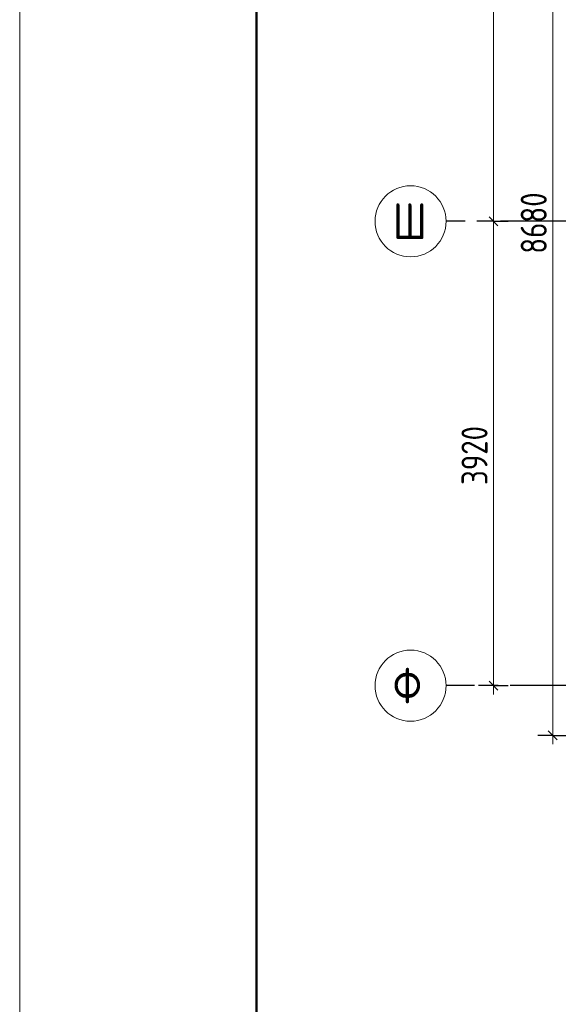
# Model space of a CAD drawing. Header units: millimetres. Extents: x 0 to 26306, y 0 to 29700.
# Tile 10 of 14: x 0 to 4547, y 15680 to 23992. Entities that reach past the tile are written whole.
import ezdxf

# ---------------------------------------------------------------- set-up
doc = ezdxf.new("R2010")
doc.units = ezdxf.units.MM
doc.linetypes.add('______5', pattern=[1100, 800, -100, 100, -100])
doc.layers.add('Standard', color=7, linetype='Continuous', lineweight=25)
doc.layers.add('Оси', color=40, linetype='______5', lineweight=18)
doc.styles.add('GOST 2.304-81', font='txt')
doc.styles.add('ISOCPEUR', font='txt')

msp = doc.modelspace()

# ---------------------------------------------------------------- linework, layer by layer
at = {"layer": 'Standard', "color": 251, "linetype": 'Continuous', "lineweight": -3, "true_color": 0x656565, "transparency": 33554687}
for p, q in [((4000, 22290), (3875, 22290)), ((4000, 22290), (4125, 22290)), ((4000, 22290), (4000, 22290)), ((4000, 18370), (3875, 18370)), ((4000, 18370), (4125, 18370)), ((4000, 18370), (4000, 18370)), ((4500, 17950), (4375, 17950)), ((4500, 17950), (4625, 17950)), ((4500, 17950), (5570, 17950))]:
    msp.add_line(p, q, dxfattribs=at)
at = {"layer": 'Standard', "color": 7, "linetype": 'Continuous', "lineweight": 25, "transparency": 33554687}
for p, q in [((3962.5, 22327.5), (4037.5, 22252.5)), ((3962.5, 18407.5), (4037.5, 18332.5)), ((4462.5, 17987.5), (4537.5, 17912.5))]:
    msp.add_line(p, q, dxfattribs=at)
at = {"layer": 'Standard', "color": 7, "linetype": 'Continuous', "lineweight": 13, "transparency": 33554687}
for p, q in [((4000, 22290), (4000, 18370)), ((4000, 18370), (4000, 18295)), ((4500, 17950), (4500, 17875))]:
    msp.add_line(p, q, dxfattribs=at)
msp.add_lwpolyline([(0, 0), (21000, 0), (21000, 29700), (0, 29700), (0, 0)], close=True, dxfattribs=at)
at = {"layer": 'Standard', "color": 7, "linetype": 'Continuous', "lineweight": 50, "transparency": 33554687}
msp.add_lwpolyline([(2000, 29200), (20500, 29200), (20500, 500), (2000, 500), (2000, 29200)], close=True, dxfattribs=at)
at = {"layer": 'Standard', "color": 7, "linetype": 'Continuous', "lineweight": 13, "transparency": 33554687}
for points in [[(4500, 26630), (4500, 21924.7), (4500, 21924.7), (4500, 17950)], [(4000, 26210), (4000, 23887.5), (4000, 23887.5), (4000, 22290)]]:
    msp.add_lwpolyline(points, dxfattribs=at)
at = {"layer": 'Оси', "color": 8, "linetype": '______5', "lineweight": -3, "transparency": 33554687}
for p, q in [((13660, 22290), (3600, 22290)), ((13740, 18370), (3600, 18370))]:
    msp.add_line(p, q, dxfattribs=at)
at = {"layer": 'Оси', "color": 7, "linetype": 'Continuous', "lineweight": 13, "transparency": 33554687}
for centre in [(3300, 22290), (3300, 18370)]:
    msp.add_circle(centre, 300, dxfattribs=at)

# ---------------------------------------------------------------- texts
at = {"layer": 'Standard', "color": 7, "linetype": 'Continuous', "lineweight": 25, "transparency": 33554687, "char_height": 220, "attachment_point": 7, "rotation": 90, "style": 'GOST 2.304-81'}
for s, insert, width in [('8680', (4450, 22016.3), 672.628), ('3920', (3950, 20064.1), 657.052)]:
    msp.add_mtext(s, dxfattribs=dict(at, insert=insert, width=width))
at = {"layer": 'Оси', "color": 7, "linetype": 'Continuous', "lineweight": 25, "transparency": 33554687, "char_height": 300, "width": 425, "attachment_point": 7, "style": 'ISOCPEUR'}
for s, insert in [('\\W0.83;Ш', (3150, 22140)), ('\\W0.83;Ф', (3150, 18220))]:
    msp.add_mtext(s, dxfattribs=dict(at, insert=insert))

doc.saveas('drawing.dxf')
